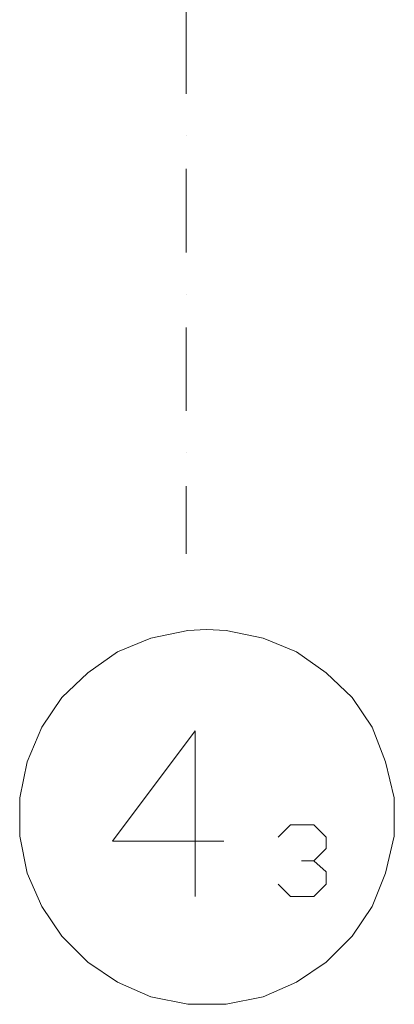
# Model space of a CAD drawing. Extents: x -283435 to 14216, y -77540 to 30522.
# Tile 128 of 177: x -80307 to -78723, y -77388 to -73227. Entities that reach past the tile are written whole.
import ezdxf

# ---------------------------------------------------------------- set-up
doc = ezdxf.new("R2010")
doc.units = 0
doc.header["$MEASUREMENT"] = 0
doc.linetypes.add('Kropki i Kreski', pattern=[670.277762, 352.777767, -176.388884, 0, -141.111112])
doc.layers.add('OSIE_Nr_Pióra__5', color=5, linetype='Continuous', lineweight=18)
doc.layers.add('OSIE_Nr_Pióra__7', color=7, linetype='Continuous', lineweight=18)

msp = doc.modelspace()

# ---------------------------------------------------------------- linework, layer by layer
at = {"layer": 'OSIE_Nr_Pióra__5', "linetype": 'Kropki i Kreski'}
msp.add_line((-79602.8, -57768.3), (-79602.8, -75484.6), dxfattribs=at)
at = {"layer": 'OSIE_Nr_Pióra__7', "linetype": 'Continuous', "flags": 128}
msp.add_lwpolyline([(-80307.2, -76598.7), (-80307.2, -76676.9), (-80275.8, -76833.7), (-80212.9, -76975.1), (-80129.3, -77100.5), (-80019.6, -77210.2), (-79894, -77293.8), (-79752.9, -77356.6), (-79596, -77388.1), (-79517.5, -77388.1), (-79433.9, -77388.1), (-79277.1, -77356.6), (-79136, -77293.8), (-79010.3, -77210.2), (-78900.6, -77100.5), (-78817, -76975.1), (-78759.5, -76833.7), (-78722.7, -76676.9), (-78722.7, -76598.7), (-78722.7, -76514.8), (-78759.5, -76363.3), (-78817, -76216.8), (-78900.6, -76091.5), (-79010.3, -75986.8), (-79136, -75897.9), (-79277.1, -75840.4), (-79433.9, -75808.9), (-79517.5, -75803.6), (-79596, -75808.9), (-79752.9, -75840.4), (-79894, -75897.9), (-80019.6, -75986.8), (-80129.3, -76091.5), (-80212.9, -76216.8), (-80275.8, -76363.3), (-80307.2, -76514.8)], close=True, dxfattribs=at)
for points in [[(-79564.6, -76933), (-79564.6, -76232.6), (-79915, -76698), (-79444.3, -76698)], [(-79062.8, -76781.6), (-79010.3, -76729.1), (-79010.3, -76682.2), (-79062.8, -76629.8), (-79162.1, -76629.8), (-79214.2, -76682.2)], [(-79214.2, -76880.9), (-79162.1, -76933), (-79062.8, -76933), (-79010.3, -76880.9), (-79010.3, -76828.7), (-79062.8, -76781.6), (-79114.9, -76781.6)]]:
    msp.add_lwpolyline(points, dxfattribs=at)

doc.saveas('drawing.dxf')
